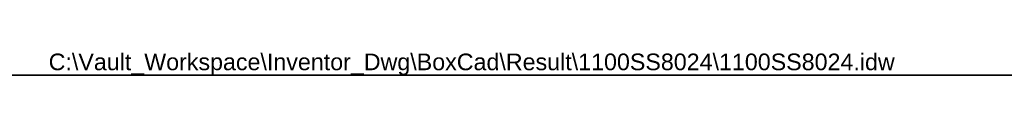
# Model space of a CAD drawing. Header units: inches. Extents: x 1.4 to 84.3, y 1.3 to 54.8.
# Tile 3 of 7: x 30.396 to 57.367, y 54.111 to 54.762. Entities that reach past the tile are written whole.
import ezdxf

# ---------------------------------------------------------------- set-up
doc = ezdxf.new("R2010")
doc.units = ezdxf.units.IN
doc.header["$LTSCALE"] = 5.063091
doc.header["$MEASUREMENT"] = 0
doc.layers.get('0').update_dxf_attribs({"lineweight": 25})
doc.layers.add('Sketch Geometry(ANSI)', color=7, linetype='Continuous', lineweight=25)
doc.layers.add('Symbols(ANSI)', color=7, linetype='Continuous', lineweight=25)
doc.styles.add('Current-ANSI', font='arial.ttf')

# ---------------------------------------------------------------- blocks, each defined once
blk = doc.blocks.new('Borders 12_EXM - B (Inch)')
at = {"layer": 'Sketch Geometry(ANSI)', "linetype": 'Continuous', "lineweight": 35}
blk.add_line((16.3979, 10.6915), (0.5229, 10.6915), dxfattribs=at)
at = {"layer": 'Symbols(ANSI)', "color": 7, "style": 'Current-ANSI'}
blk.add_attdef('FILENAME_AND_PATH_001', (6.1601, 10.7181), '', height=0.09, dxfattribs=at)

msp = doc.modelspace()

# ---------------------------------------------------------------- block references
at = {"xscale": 5.063091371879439, "yscale": 5.063091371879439, "zscale": 5.063091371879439}
msp.add_blockref('Borders 12_EXM - B (Inch)', (0, 0), dxfattribs=at).add_auto_attribs({'FILENAME_AND_PATH_001': 'C:\\Vault_Workspace\\Inventor_Dwg\\BoxCad\\Result\\1100SS8024\\1100SS8024.idw'})

doc.saveas('drawing.dxf')
